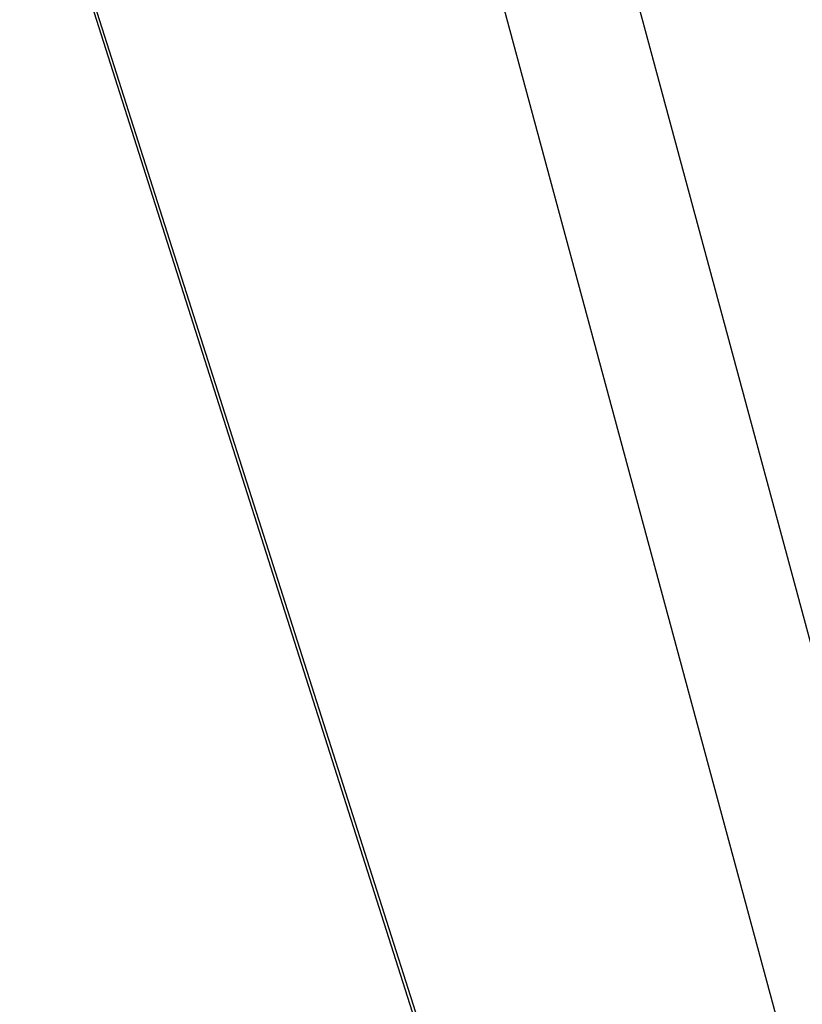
# Model space of a CAD drawing. Extents: x 1 to 133, y -67 to 66.
# Tile 207 of 256: x 24.4377 to 24.4995, y -14.0898 to -14.0121. Entities that reach past the tile are written whole.
import ezdxf

# ---------------------------------------------------------------- set-up
doc = ezdxf.new("R2010")
doc.units = 0
doc.header["$LTSCALE"] = 25.4
doc.layers.get('0').update_dxf_attribs({"color": 13, "linetype": 'CONTINUOUS'})

# ---------------------------------------------------------------- blocks, each defined once
blk = doc.blocks.new('MEKONG-4698_STL')
at = {"color": 250}
for p, q in [((24.857561, -15.385587, 725.995728), (22.91794, -8.198495, 705.255249)), ((24.857561, -15.385587, 725.995728), (22.91794, -8.198495, 705.255249)), ((24.858725, -15.427994, 988.914734), (22.91794, -8.244033, 1010.855225)), ((24.858725, -15.427994, 988.914734), (22.91794, -8.244033, 1010.855225)), ((23.620611, -11.428568, 1010.854736), (25.126122, -16.152357, 1010.854065)), ((23.620611, -11.428568, 1010.854736), (25.126122, -16.152357, 1010.854065)), ((25.126122, -16.153057, 1015.554016), (23.620611, -11.429268, 1015.554749)), ((25.126122, -16.153057, 1015.554016), (23.620611, -11.429268, 1015.554749))]:
    blk.add_line(p, q, dxfattribs=at)

msp = doc.modelspace()

# ---------------------------------------------------------------- block references
at = {"color": 0}
msp.add_blockref('MEKONG-4698_STL', (0, 0), dxfattribs=at)

doc.saveas('drawing.dxf')
